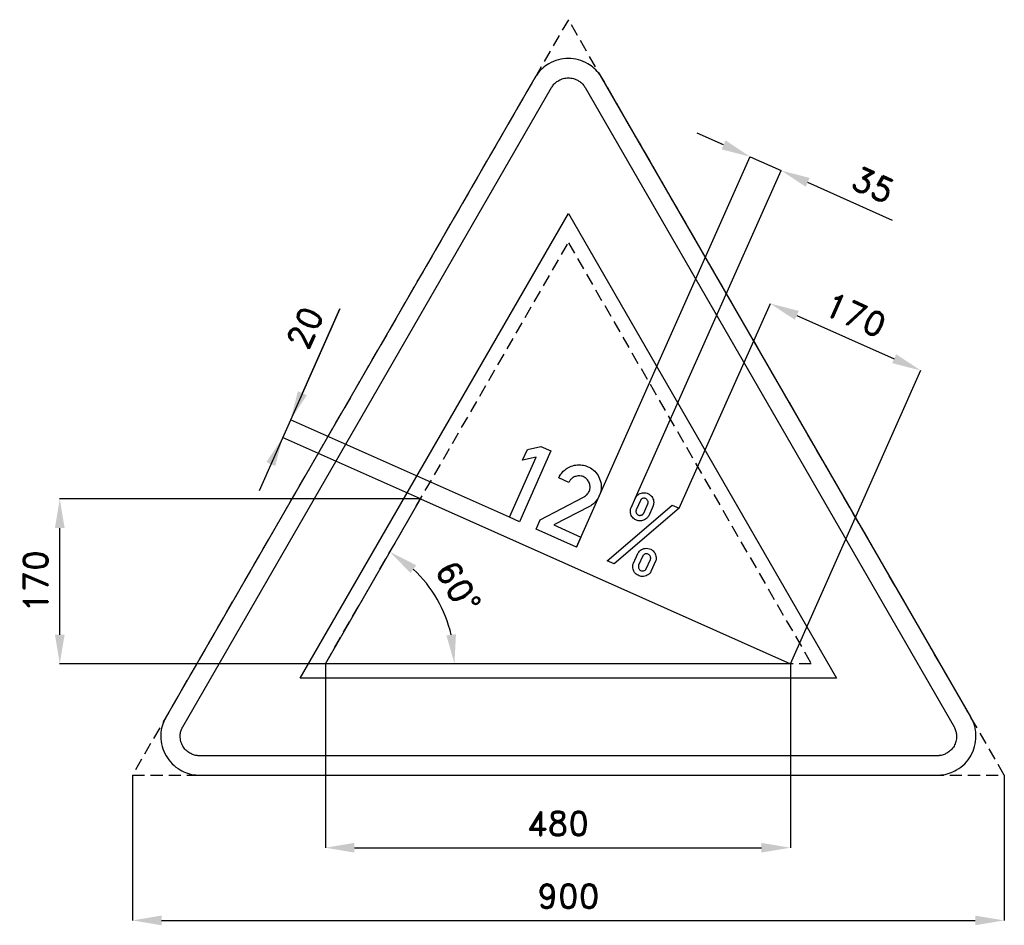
# Model space of a CAD drawing. Header units: millimetres. Extents: x -146 to 871, y -155 to 779.
import ezdxf

# ---------------------------------------------------------------- set-up
doc = ezdxf.new("R2010")
doc.units = ezdxf.units.MM
doc.header["$LTSCALE"] = 5
doc.linetypes.add('ČÁRKOVANÁX2', pattern=[1.5, 1, -0.5])
doc.layers.add('Kóty', color=2, linetype='Continuous')
doc.layers.add('Značka', color=7, linetype='Continuous')
doc.styles.get("Standard").update_dxf_attribs({"font": 'romand.shx', "height": 25})
doc.dimstyles.get("Standard").update_dxf_attribs({"dimtxt": 25, "dimasz": 30, "dimexe": 0.18, "dimexo": 0.0625, "dimgap": 12.5, "dimtad": 1, "dimdec": 0, "dimzin": 0, "dimdsep": 46, "dimtxsty": 'Standard', "dimcen": 0.09, "dimadec": 0, "dimazin": 0, "dimtfac": 1, "dimtdec": 0, "dimtofl": 0, "dimtmove": 0, "dimatfit": 3, "dimfxl": 1, "dimtolj": 1, "dimtzin": 0, "dimarcsym": 0})

# ---------------------------------------------------------------- blocks, each defined once
blk = doc.blocks.new('*D0')
at = {"layer": 'Defpoints', "color": 0, "transparency": 16777216}
for p in [(-29.3, 0.1), (870.7, 0.1), (870.7, -149.9)]:
    blk.add_point(p, dxfattribs=at)
at = {"layer": 'Kóty', "color": 0, "lineweight": -2, "transparency": 16777216}
for p, q in [((-29.3, 0), (-29.3, -150.1)), ((870.7, 0), (870.7, -150.1)), ((0.7, -149.9), (840.7, -149.9))]:
    blk.add_line(p, q, dxfattribs=at)
at = {"layer": 'Kóty', "color": 0, "transparency": 16777216}
for points in [[(0.7, -144.9), (0.7, -154.9), (-29.3, -149.9)], [(840.7, -144.9), (840.7, -154.9), (870.7, -149.9)]]:
    blk.add_solid(points, dxfattribs=at)
at = {"layer": 'Kóty', "color": 0, "transparency": 16777216, "insert": (420.7, -124.9), "char_height": 25, "attachment_point": 5}
blk.add_mtext('\\A1;900', dxfattribs=at)
blk = doc.blocks.new('*D1')
at = {"layer": 'Defpoints', "color": 0, "transparency": 16777216}
for p in [(169.9, 115), (649.9, 115), (649.9, -74.9)]:
    blk.add_point(p, dxfattribs=at)
at = {"layer": 'Kóty', "color": 0, "lineweight": -2, "transparency": 16777216}
for p, q in [((169.9, 114.9), (169.9, -75.1)), ((649.9, 114.9), (649.9, -75.1)), ((199.9, -74.9), (619.9, -74.9))]:
    blk.add_line(p, q, dxfattribs=at)
at = {"layer": 'Kóty', "color": 0, "transparency": 16777216}
for points in [[(199.9, -69.9), (199.9, -79.9), (169.9, -74.9)], [(619.9, -69.9), (619.9, -79.9), (649.9, -74.9)]]:
    blk.add_solid(points, dxfattribs=at)
at = {"layer": 'Kóty', "color": 0, "transparency": 16777216, "insert": (409.9, -49.9), "char_height": 25, "attachment_point": 5}
blk.add_mtext('\\A1;480', dxfattribs=at)
blk = doc.blocks.new('*D2')
at = {"layer": 'Defpoints', "color": 0, "transparency": 16777216}
for p in [(-104.3, 285), (268.1, 285), (169.9, 114.9)]:
    blk.add_point(p, dxfattribs=at)
at = {"layer": 'Kóty', "color": 0, "lineweight": -2, "transparency": 16777216}
for p, q in [((268, 285), (-104.5, 285)), ((-104.3, 144.9), (-104.3, 255)), ((169.8, 114.9), (-104.5, 114.9))]:
    blk.add_line(p, q, dxfattribs=at)
at = {"layer": 'Kóty', "color": 0, "transparency": 16777216}
for points in [[(-109.3, 255), (-99.3, 255), (-104.3, 285)], [(-109.3, 144.9), (-99.3, 144.9), (-104.3, 114.9)]]:
    blk.add_solid(points, dxfattribs=at)
at = {"layer": 'Kóty', "color": 0, "transparency": 16777216, "insert": (-129.3, 200), "char_height": 25, "attachment_point": 5, "rotation": 90}
blk.add_mtext('\\A1;170', dxfattribs=at)
blk = doc.blocks.new('*D3')
at = {"layer": 'Defpoints', "color": 0, "transparency": 16777216}
for p in [(268.1, 285), (295.1, 160.6), (169.9, 115), (169.9, 115), (649.9, 115)]:
    blk.add_point(p, dxfattribs=at)
at = {"layer": 'Kóty', "color": 0, "lineweight": -2, "transparency": 16777216}
blk.add_arc((169.9, 115), 133.2, 12.9274, 47.0728, dxfattribs=at)
at = {"layer": 'Kóty', "color": 0, "transparency": 16777216}
for points in [[(257.7, 208.5), (263.6, 216.6), (236.5, 230.4)], [(304.7, 145.4), (294.8, 144.2), (303.1, 115)]]:
    blk.add_solid(points, dxfattribs=at)
at = {"layer": 'Kóty', "color": 0, "transparency": 16777216, "insert": (306.9, 194.1), "char_height": 25, "attachment_point": 5, "rotation": 300.0001}
blk.add_mtext('\\A1;60°', dxfattribs=at)

msp = doc.modelspace()

# ---------------------------------------------------------------- linework, layer by layer
at = {"layer": 'Kóty'}
for p, q in [((580.9, 650.3), (553.5, 662.5)), ((429, 235.3), (608.4, 638.3)), ((489.7, 285.5), (640.4, 624)), ((667.7, 611.7), (754.9, 572.8)), ((184.9, 481.2), (101.4, 293.5)), ((146.1, 394), (184.9, 481.2)), ((535.2, 275.4), (629.2, 486.8)), ((656.6, 474.4), (757, 429.7)), ((649.9, 115), (784.5, 417.7)), ((359.8, 266.1), (133.7, 366.7)), ((268, 285), (125.6, 348.4))]:
    msp.add_line(p, q, dxfattribs=at)
msp.add_lwpolyline([(608.3, 638.1), (640.3, 623.9)], dxfattribs=at)
for points in [[(583, 654.9), (578.9, 645.7), (608.3, 638.1)], [(669.8, 616.2), (665.7, 607.1), (640.3, 623.9)], [(658.6, 479), (654.5, 469.8), (629.2, 486.6)], [(759.1, 434.3), (755, 425.1), (784.5, 417.5)], [(141.5, 396.1), (150.7, 392), (133.9, 366.6)], [(109, 323), (118.1, 318.9), (125.8, 348.3)]]:
    msp.add_solid(points, dxfattribs=at)
at = {"layer": 'Značka', "color": 6, "linetype": 'ČÁRKOVANÁX2', "ltscale": 2.5}
for points in [[(870.7, 0.1), (420.7, 779.5), (-29.3, 0.1)], [(169.9, 115), (420.7, 549.4), (671.5, 115)]]:
    msp.add_lwpolyline(points, close=True, dxfattribs=at)
at = {"layer": 'Značka', "color": 5}
for points in [[(836.1, 60), (455.4, 719.4), (454.2, 721.2, 0.010748), (453.1, 722.9, 0.055773), (447.5, 729.2, 0.055979), (440.7, 734.1, 0.069561), (431.1, 738.1, 0.069791), (420.7, 739.4, 0.069502), (410.4, 738.1, 0.067732), (400.7, 734.1, 0.055944), (393.9, 729.2, 0.061133), (388.4, 722.9, 0.012257), (387.2, 721.2), (386.1, 719.4), (5.4, 60, 0.003576), (4.4, 58.1, 0.010722), (3.5, 56.3, 0.055711), (0.8, 48.4, 0.055985), (0, 40, 0.069591), (1.3, 29.6, 0.069767), (5.4, 20, 0.069481), (11.7, 11.7, 0.067775), (20, 5.4, 0.055964), (27.6, 1.9, 0.061097), (35.8, 0.2, 0.01224), (37.9, 0.1, 0.004081), (40, 0), (801.4, 0, 0.003581), (803.5, 0.1, 0.010743), (805.6, 0.2, 0.055797), (813.8, 1.9, 0.055991), (821.4, 5.4, 0.069582), (829.8, 11.7, 0.069787), (836.1, 20, 0.069497), (840.1, 29.6, 0.067792), (841.4, 40, 0.055928), (840.6, 48.4, 0.060939), (838, 56.3), (837.1, 58.1), (836.1, 60)], [(387.3, 253.8), (391.6, 263.6), (436.2, 286.8), (436.9, 287.2, 0.012119), (437.5, 287.6, 0.082982), (440.5, 290.1, 0.094409), (442.4, 293.5, 0.092132), (443.1, 297.1, 0.084047), (442.5, 300.8, 0.098134), (440.4, 304.7, 0.106054), (437, 307.5, 0.106163), (432.7, 308.8, 0.099949), (428.3, 308.3, 0.083725), (425, 306.7, 0.091653), (422.5, 304.2, 0.026116), (421.8, 303.2, 0.008659), (421.2, 302.1), (410.8, 306.7), (411.3, 307.7, -0.010135), (411.7, 308.6, -0.05942), (414.6, 312.6, -0.058233), (418.3, 315.9, -0.072147), (423.7, 318.8, -0.072227), (429.8, 320.1, -0.061476), (435, 320, -0.059947), (440.1, 318.6, -0.083062), (446.5, 314.8, -0.087052), (451.3, 309.1, -0.087764), (454.1, 302.1, -0.087797), (454.4, 294.7, -0.068485), (453, 289.1, -0.062424), (450.2, 284, -0.05069), (447.3, 280.6, -0.061841), (443.8, 277.9), (443.1, 277.6), (442.5, 277.2), (405.6, 258.2), (433.6, 245.7), (429, 235.3), (387.3, 253.8)], [(490, 286.2), (490.2, 286.6), (490.5, 287, -0.046803), (491.5, 288.3, -0.042196), (492.7, 289.4, -0.062871), (494.9, 290.7, -0.069997), (497.3, 291.3, -0.067412), (499.6, 291.4, -0.05993), (502, 290.8, -0.07269), (504.6, 289.5, -0.081728), (506.7, 287.4, -0.070108), (508, 285.2, -0.061127), (508.7, 282.8, -0.043425), (508.8, 281.1, -0.053141), (508.6, 279.4), (508.5, 279), (508.4, 278.5), (508.3, 278.3), (508.2, 278), (503.6, 267.6), (503.4, 267.3), (503.2, 267, -0.046057), (502.3, 265.8, -0.039697), (501.2, 264.7, -0.055102), (499.3, 263.5, -0.059697), (497.2, 262.7, -0.061725), (495, 262.3, -0.060306), (492.7, 262.5, -0.04712), (491, 263, -0.046238), (489.4, 263.8, -0.058397), (487.6, 265.2, -0.0619), (486.2, 267, -0.066279), (485.2, 269.2, -0.060968), (484.7, 271.6, -0.033158), (484.7, 272.9, -0.037808), (484.9, 274.1), (485, 274.7), (485.2, 275.3), (485.3, 275.6), (485.4, 275.9), (490, 286.2)], [(495, 283.4), (490.9, 274.3), (490.8, 274), (490.7, 273.7, 0.042103), (490.5, 272.6, 0.071924), (490.5, 271.6, 0.080243), (490.8, 270.5, 0.067375), (491.4, 269.6, 0.060692), (492.1, 268.9, 0.062278), (493, 268.4, 0.071628), (494.1, 268, 0.075797), (495.3, 268.1, 0.060181), (496.2, 268.3, 0.051699), (497.1, 268.7, 0.04369), (497.7, 269.2, 0.050905), (498.2, 269.8), (498.4, 270), (498.5, 270.2), (502.8, 279.9), (502.9, 280.2), (503, 280.5, 0.061079), (503.1, 281.5, 0.060241), (503, 282.4, 0.075736), (502.5, 283.5, 0.069153), (501.8, 284.4, 0.060288), (501, 285.1, 0.066342), (500, 285.5, 0.07444), (498.9, 285.7, 0.069266), (497.7, 285.6, 0.051976), (496.9, 285.3, 0.054048), (496.1, 284.8, 0.034066), (495.7, 284.5, 0.037349), (495.4, 284.1), (495.2, 283.8), (495, 283.4)], [(492.5, 228.8), (492.9, 229.5), (493.4, 230.2, -0.071653), (495.1, 232, -0.065042), (497.3, 233.2, -0.072565), (500, 234, -0.074187), (502.8, 234, -0.078856), (505.7, 233.1, -0.080239), (508.2, 231.4, -0.068197), (509.8, 229.5, -0.067225), (510.8, 227.2, -0.057779), (511.3, 225, -0.050624), (511.3, 222.7), (511.2, 222), (511, 221.3), (510.9, 221), (510.7, 220.7), (506, 210.1), (505.9, 209.9), (505.7, 209.6, -0.052366), (504.7, 208.2, -0.045271), (503.3, 207.1, -0.066072), (500.9, 205.7, -0.074149), (498.3, 205.1, -0.063498), (496, 205.1, -0.057067), (493.8, 205.7, -0.060398), (491.6, 206.8, -0.067559), (489.8, 208.3, -0.067275), (488.4, 210.3, -0.057995), (487.5, 212.6, -0.059447), (487.1, 214.9, -0.082695), (487.4, 217.2), (487.7, 217.9), (488, 218.6), (492.5, 228.8)], [(497.5, 226.2), (493.2, 216.6), (493.1, 216.2), (493, 215.8, 0.091478), (493, 214.5, 0.081274), (493.4, 213.2, 0.085186), (494.2, 212, 0.092442), (495.3, 211.2, 0.095735), (496.8, 210.7, 0.087623), (498.3, 210.9, 0.071369), (499.4, 211.3, 0.074844), (500.4, 212), (500.6, 212.3), (500.8, 212.5), (500.9, 212.7), (501, 212.8), (505.4, 222.6), (505.5, 222.9), (505.6, 223.2, 0.067663), (505.7, 224.1, 0.054809), (505.5, 225, 0.067285), (505.1, 226.1, 0.07323), (504.5, 227.1, 0.074347), (503.5, 227.8, 0.073269), (502.4, 228.3, 0.078295), (501.2, 228.4, 0.080477), (499.9, 228.2, 0.059946), (499, 227.7, 0.04652), (498.2, 227.1), (497.9, 226.8, 0.046021), (497.6, 226.4), (497.6, 226.3), (497.5, 226.2)]]:
    msp.add_lwpolyline(points, format="xyb", dxfattribs=at)
at = {"layer": 'Značka', "color": 1}
msp.add_lwpolyline([(801.4, 20), (40, 20, -0.003586), (39, 20, -0.010756), (37.9, 20.1, -0.05582), (33.8, 20.9, -0.05597), (30, 22.7, -0.06955), (25.8, 25.8, -0.069786), (22.7, 30, -0.069503), (20.7, 34.8, -0.067814), (20, 40, -0.055933), (20.4, 44.2, -0.060881), (21.7, 48.1, -0.012187), (22.2, 49.1, -0.00406), (22.7, 50), (403.4, 709.4), (404, 710.3), (404.5, 711.2, -0.055851), (407.3, 714.3, -0.05603), (410.7, 716.7, -0.069574), (415.5, 718.8, -0.069723), (420.7, 719.4, -0.069439), (425.9, 718.8, -0.067755), (430.7, 716.7, -0.055971), (434.1, 714.3, -0.061159), (436.9, 711.2), (437.5, 710.3), (438, 709.4), (818.8, 50), (819.2, 49.1), (819.7, 48.1, -0.055637), (821, 44.2, -0.055928), (821.4, 40, -0.069571), (820.8, 34.8, -0.069825), (818.8, 30, -0.069532), (815.6, 25.8, -0.067733), (811.4, 22.7, -0.055923), (807.6, 20.9, -0.061121), (803.5, 20.1, -0.012253), (802.5, 20, -0.004086), (801.4, 20)], format="xyb", dxfattribs=at)
msp.add_lwpolyline([(143.9, 100), (420.7, 579.4), (697.5, 100), (143.9, 100)], dxfattribs=at)
at = {"layer": 'Značka', "color": 5}
for points in [[(359.8, 266.1), (387.4, 328), (373.5, 324.9), (378.5, 336), (392.4, 339.1), (402.7, 334.5), (370.2, 261.4), (359.8, 266.1)], [(649.9, 115), (169.9, 115), (268.1, 285), (649.9, 115)], [(460.9, 221), (527.9, 278.6), (535.2, 275.3), (468, 217.9), (460.9, 221)]]:
    msp.add_lwpolyline(points, dxfattribs=at)

# ---------------------------------------------------------------- texts
at = {"layer": 'Kóty', "char_height": 25, "attachment_point": 5}
for s, insert, rotation in [('\\A1;35', (735.2, 609), 335.9996), ('\\A1;170', (717, 474.9), 336.0218), ('\\A1;20', (148.8, 461.5), 66.0014)]:
    msp.add_mtext(s, dxfattribs=dict(at, insert=insert, rotation=rotation))

# ---------------------------------------------------------------- dimensions: what is measured, and where the dimension line sits
at = {"layer": 'Kóty'}
dim = msp.add_linear_dim(base=(-104.3, 285), p1=(169.9, 114.9), p2=(268.1, 285), angle=90, dimstyle='Standard', dxfattribs=at)
dim.commit()
dim.dimension.update_dxf_attribs({"geometry": '*D2', "text_midpoint": (-129.3, 200)})
dim = msp.add_angular_dim_2l(base=(295.1, 160.6), line1=((169.9, 115), (268.1, 285)), line2=((649.9, 115), (169.9, 115)), dimstyle='Standard', dxfattribs=at)
dim.commit()
dim.dimension.update_dxf_attribs({"geometry": '*D3', "text_midpoint": (306.9, 194.1)})
for base, p1, p2, picture, middle in [((649.9, -74.9), (169.9, 115), (649.9, 115), '*D1', (409.9, -49.9)), ((870.7, -149.9), (-29.3, 0.1), (870.7, 0.1), '*D0', (420.7, -124.9))]:
    dim = msp.add_linear_dim(base=base, p1=p1, p2=p2, dimstyle='Standard', dxfattribs=at)
    dim.commit()
    dim.dimension.update_dxf_attribs({"geometry": picture, "text_midpoint": middle})

doc.saveas('drawing.dxf')
